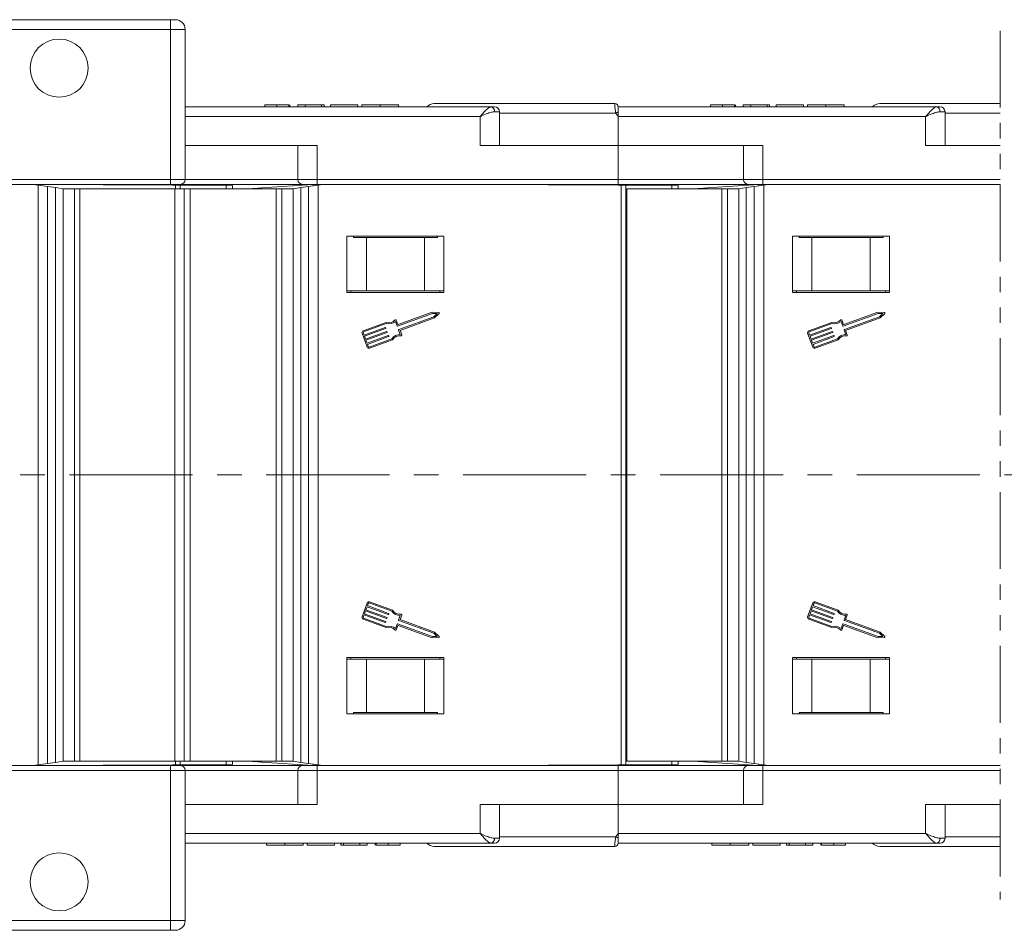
# Model space of a CAD drawing. Header units: millimetres. Extents: x 2623 to 3546, y -313 to 339.
# Tile 13 of 49: x 3121 to 3222, y -171 to -77. Entities that reach past the tile are written whole.
import ezdxf

# ---------------------------------------------------------------- set-up
doc = ezdxf.new("R2010")
doc.units = ezdxf.units.MM
doc.linetypes.add('CENTERX2', pattern=[20.32, 12.7, -2.54, 2.54, -2.54])
doc.linetypes.add('PHANTOM2', pattern=[31.75, 15.875, -3.175, 3.175, -3.175, 3.175, -3.175])

msp = doc.modelspace()

# ---------------------------------------------------------------- linework, layer by layer
at = {"color": 7, "linetype": 'Continuous', "lineweight": 15}
for p, q in [((3103.046, -76.701), (3136.095, -76.701)), ((3136.095, -76.701), (3136.095, -77.701)), ((3136.595, -76.701), (3136.095, -76.701)), ((3136.095, -77.701), (3103.046, -77.701)), ((3136.095, -93.201), (3136.095, -77.701)), ((3136.095, -77.701), (3137.595, -77.701)), ((3137.595, -77.701), (3137.595, -93.201)), ((3163.306, -85.351), (3181.956, -85.351)), ((3181.956, -85.351), (3181.956, -85.351)), ((3209.306, -85.351), (3221.745, -85.351)), ((3137.595, -85.701), (3169.156, -85.701)), ((3145.832, -85.501), (3145.832, -85.701)), ((3147.067, -85.501), (3147.067, -85.701)), ((3148.308, -85.501), (3148.308, -85.701)), ((3148.396, -85.501), (3148.396, -85.701)), ((3149.216, -85.501), (3149.216, -85.701)), ((3149.985, -85.501), (3149.216, -85.501)), ((3149.985, -85.501), (3149.985, -85.701)), ((3151.678, -85.501), (3149.985, -85.501)), ((3151.678, -85.501), (3151.678, -85.701)), ((3151.934, -85.501), (3151.678, -85.501)), ((3151.934, -85.501), (3151.934, -85.701)), ((3152.601, -85.501), (3152.601, -85.701)), ((3155.421, -85.501), (3152.601, -85.501)), ((3155.421, -85.501), (3155.421, -85.701)), ((3155.832, -85.501), (3155.832, -85.701)), ((3157.735, -85.501), (3157.735, -85.701)), ((3159.626, -85.501), (3159.626, -85.701)), ((3169.156, -85.701), (3169.538, -85.701)), ((3169.529, -86.201), (3170.038, -86.201)), ((3170.038, -89.701), (3170.038, -86.201)), ((3182.071, -86.351), (3170.038, -86.351)), ((3182.306, -85.701), (3182.306, -86.227)), ((3182.306, -85.701), (3215.156, -85.701)), ((3182.306, -86.227), (3182.306, -86.701)), ((3191.832, -85.501), (3191.832, -85.701)), ((3193.067, -85.501), (3193.067, -85.701)), ((3194.308, -85.501), (3194.308, -85.701)), ((3194.396, -85.501), (3194.396, -85.701)), ((3195.216, -85.501), (3195.216, -85.701)), ((3195.985, -85.501), (3195.216, -85.501)), ((3195.985, -85.501), (3195.985, -85.701)), ((3197.678, -85.501), (3195.985, -85.501)), ((3197.678, -85.501), (3197.678, -85.701)), ((3197.934, -85.501), (3197.678, -85.501)), ((3197.934, -85.501), (3197.934, -85.701)), ((3198.601, -85.501), (3198.601, -85.701)), ((3201.421, -85.501), (3198.601, -85.501)), ((3201.421, -85.501), (3201.421, -85.701)), ((3201.832, -85.501), (3201.832, -85.701)), ((3203.735, -85.501), (3203.735, -85.701)), ((3205.626, -85.501), (3205.626, -85.701)), ((3215.156, -85.701), (3215.538, -85.701)), ((3215.529, -86.201), (3216.038, -86.201)), ((3216.038, -89.701), (3216.038, -86.201)), ((3221.745, -86.351), (3216.038, -86.351)), ((3168.038, -86.701), (3137.595, -86.701)), ((3168.038, -89.701), (3168.038, -86.701)), ((3182.306, -86.701), (3182.306, -89.701)), ((3214.038, -86.701), (3182.306, -86.701)), ((3214.038, -89.701), (3214.038, -86.701)), ((3151.227, -89.701), (3137.595, -89.701)), ((3149.227, -89.701), (3149.227, -93.201)), ((3151.227, -89.701), (3151.227, -93.201)), ((3168.038, -89.701), (3182.306, -89.701)), ((3182.306, -89.701), (3182.306, -93.201)), ((3197.227, -89.701), (3182.306, -89.701)), ((3195.227, -89.701), (3195.227, -93.201)), ((3197.227, -89.701), (3197.227, -93.201)), ((3214.038, -89.701), (3221.745, -89.701)), ((3091.293, -93.201), (3136.095, -93.201)), ((3136.095, -93.701), (3136.095, -93.201)), ((3136.095, -93.201), (3137.595, -93.201)), ((3137.595, -93.201), (3149.227, -93.201)), ((3149.227, -93.201), (3151.227, -93.201)), ((3151.227, -93.201), (3182.306, -93.201)), ((3151.227, -93.201), (3151.227, -93.701)), ((3182.306, -93.201), (3182.306, -93.701)), ((3182.306, -93.201), (3195.227, -93.201)), ((3195.227, -93.201), (3197.227, -93.201)), ((3197.227, -93.201), (3221.745, -93.201)), ((3197.227, -93.201), (3197.227, -93.701)), ((3136.095, -93.701), (3091.293, -93.701)), ((3122.416, -93.771), (3121.944, -93.701)), ((3136.304, -93.771), (3121.949, -93.702)), ((3136.595, -93.798), (3121.951, -93.702)), ((3122.416, -123.701), (3122.416, -93.771)), ((3122.416, -93.771), (3123.401, -93.915)), ((3123.401, -93.915), (3123.401, -123.701)), ((3123.401, -93.915), (3124.223, -94.036)), ((3124.223, -123.701), (3124.223, -94.036)), ((3124.223, -94.036), (3125.011, -94.151)), ((3125.011, -123.701), (3125.011, -94.151)), ((3125.011, -94.151), (3126.179, -94.151)), ((3126.179, -123.701), (3126.179, -94.151)), ((3126.179, -94.151), (3126.739, -94.151)), ((3126.739, -123.701), (3126.739, -94.151)), ((3126.739, -94.151), (3136.54, -94.151)), ((3137.095, -93.701), (3136.095, -93.701)), ((3141.845, -93.798), (3136.304, -93.771)), ((3136.304, -93.796), (3136.304, -93.771)), ((3136.54, -94.151), (3137.509, -94.151)), ((3136.54, -123.701), (3136.54, -94.151)), ((3136.595, -93.798), (3137.095, -93.801)), ((3136.595, -94.151), (3136.595, -93.798)), ((3149.69, -93.701), (3137.095, -93.701)), ((3137.095, -93.801), (3137.095, -94.151)), ((3137.509, -123.701), (3137.509, -94.151)), ((3137.509, -94.151), (3138.106, -94.151)), ((3138.03, -94.151), (3147.011, -94.151)), ((3138.106, -123.701), (3138.106, -94.151)), ((3141.845, -93.798), (3142.503, -93.801)), ((3141.845, -94.151), (3141.845, -93.798)), ((3142.503, -93.801), (3142.503, -94.151)), ((3144.263, -94.151), (3144.539, -94.132)), ((3144.708, -94.121), (3144.539, -94.132)), ((3144.539, -94.132), (3144.539, -94.151)), ((3145.479, -94.068), (3144.708, -94.121)), ((3144.708, -94.151), (3144.708, -94.121)), ((3150.806, -93.701), (3145.479, -94.068)), ((3145.479, -94.068), (3145.479, -94.151)), ((3147.011, -94.151), (3147.011, -123.701)), ((3147.011, -94.151), (3147.571, -94.151)), ((3147.571, -94.151), (3147.571, -123.701)), ((3147.571, -94.151), (3148.74, -94.151)), ((3148.74, -94.151), (3149.527, -94.036)), ((3148.74, -94.151), (3148.74, -123.701)), ((3149.527, -94.036), (3150.349, -93.915)), ((3149.527, -94.036), (3149.527, -123.701)), ((3151.227, -93.701), (3149.727, -93.701)), ((3150.349, -93.915), (3151.334, -93.771)), ((3150.349, -123.701), (3150.349, -93.915)), ((3150.806, -93.848), (3150.806, -93.701)), ((3182.306, -93.701), (3151.227, -93.701)), ((3151.806, -93.701), (3151.334, -93.771)), ((3151.334, -93.771), (3151.334, -123.701)), ((3182.304, -93.771), (3167.806, -93.701)), ((3182.595, -93.798), (3167.806, -93.701)), ((3187.845, -93.798), (3182.304, -93.771)), ((3182.304, -93.796), (3182.304, -93.771)), ((3195.69, -93.701), (3182.306, -93.701)), ((3182.595, -123.701), (3182.595, -93.798)), ((3182.595, -93.798), (3183.095, -93.801)), ((3183.095, -93.801), (3183.095, -123.701)), ((3183.21, -94.151), (3183.21, -123.701)), ((3183.21, -94.151), (3193.011, -94.151)), ((3187.845, -93.798), (3188.503, -93.801)), ((3187.845, -94.151), (3187.845, -93.798)), ((3188.503, -93.801), (3188.503, -94.151)), ((3190.263, -94.151), (3190.539, -94.132)), ((3190.708, -94.121), (3190.539, -94.132)), ((3190.539, -94.132), (3190.539, -94.151)), ((3191.479, -94.068), (3190.708, -94.121)), ((3190.708, -94.151), (3190.708, -94.121)), ((3196.806, -93.701), (3191.479, -94.068)), ((3191.479, -94.068), (3191.479, -94.151)), ((3193.011, -94.151), (3193.011, -123.701)), ((3193.011, -94.151), (3193.571, -94.151)), ((3193.571, -94.151), (3193.571, -123.701)), ((3193.571, -94.151), (3194.74, -94.151)), ((3194.74, -94.151), (3195.527, -94.036)), ((3194.74, -94.151), (3194.74, -123.701)), ((3195.527, -94.036), (3196.349, -93.915)), ((3195.527, -94.036), (3195.527, -123.701)), ((3197.227, -93.701), (3195.727, -93.701)), ((3196.349, -93.915), (3197.334, -93.771)), ((3196.349, -123.701), (3196.349, -93.915)), ((3196.806, -93.848), (3196.806, -93.701)), ((3221.745, -93.701), (3197.227, -93.701)), ((3197.806, -93.701), (3197.334, -93.771)), ((3197.334, -93.771), (3197.334, -123.701)), ((3221.745, -93.74), (3213.806, -93.701)), ((3221.745, -93.753), (3213.806, -93.701)), ((3164.306, -99.051), (3154.306, -99.051)), ((3154.306, -99.051), (3154.306, -104.851)), ((3154.973, -99.201), (3154.973, -99.051)), ((3156.306, -99.201), (3154.973, -99.201)), ((3156.306, -104.701), (3156.306, -99.201)), ((3162.306, -99.201), (3156.306, -99.201)), ((3162.306, -104.701), (3162.306, -99.201)), ((3163.639, -99.201), (3162.306, -99.201)), ((3163.639, -99.051), (3163.639, -99.201)), ((3164.306, -104.851), (3164.306, -99.051)), ((3210.306, -99.051), (3200.306, -99.051)), ((3200.306, -99.051), (3200.306, -104.851)), ((3200.973, -99.201), (3200.973, -99.051)), ((3202.306, -99.201), (3200.973, -99.201)), ((3202.306, -104.701), (3202.306, -99.201)), ((3208.306, -99.201), (3202.306, -99.201)), ((3208.306, -104.701), (3208.306, -99.201)), ((3209.639, -99.201), (3208.306, -99.201)), ((3209.639, -99.051), (3209.639, -99.201)), ((3210.306, -104.851), (3210.306, -99.051)), ((3156.306, -104.701), (3154.306, -104.701)), ((3154.306, -104.851), (3164.306, -104.851)), ((3154.706, -104.701), (3154.706, -104.851)), ((3162.306, -104.701), (3156.306, -104.701)), ((3164.306, -104.701), (3162.306, -104.701)), ((3163.906, -104.701), (3163.906, -104.851)), ((3202.306, -104.701), (3200.306, -104.701)), ((3200.306, -104.851), (3210.306, -104.851)), ((3200.706, -104.701), (3200.706, -104.851)), ((3208.306, -104.701), (3202.306, -104.701)), ((3210.306, -104.701), (3208.306, -104.701)), ((3209.906, -104.701), (3209.906, -104.851)), ((3159.551, -108.151), (3159.393, -107.717)), ((3163.129, -107.014), (3159.516, -108.334)), ((3163.109, -106.885), (3159.592, -108.17)), ((3159.648, -108.694), (3163.26, -107.374)), ((3159.781, -108.781), (3163.328, -107.485)), ((3163.774, -106.919), (3163.109, -106.885)), ((3163.618, -107.039), (3163.129, -107.014)), ((3163.26, -107.374), (3163.618, -107.039)), ((3163.328, -107.485), (3163.815, -107.03)), ((3205.551, -108.151), (3205.393, -107.717)), ((3209.129, -107.014), (3205.516, -108.334)), ((3209.109, -106.885), (3205.592, -108.17)), ((3205.648, -108.694), (3209.26, -107.374)), ((3205.781, -108.781), (3209.328, -107.485)), ((3209.774, -106.919), (3209.109, -106.885)), ((3209.618, -107.039), (3209.129, -107.014)), ((3209.26, -107.374), (3209.618, -107.039)), ((3209.328, -107.485), (3209.815, -107.03)), ((3158.352, -107.944), (3155.974, -108.813)), ((3158.358, -108.077), (3156.018, -108.932)), ((3156.067, -109.254), (3158.241, -108.46)), ((3158.285, -108.58), (3156.111, -109.374)), ((3158.282, -108.479), (3158.304, -108.539)), ((3159.475, -108.315), (3159.306, -107.851)), ((3159.798, -109.198), (3159.629, -108.735)), ((3204.352, -107.944), (3201.974, -108.813)), ((3204.358, -108.077), (3202.018, -108.932)), ((3202.067, -109.254), (3204.241, -108.46)), ((3204.285, -108.58), (3202.111, -109.374)), ((3204.282, -108.479), (3204.304, -108.539)), ((3205.475, -108.315), (3205.306, -107.851)), ((3205.798, -109.198), (3205.629, -108.735)), ((3155.86, -109.058), (3156.386, -110.497)), ((3155.98, -109.014), (3156.067, -109.254)), ((3156.111, -109.374), (3156.221, -109.674)), ((3156.221, -109.674), (3158.394, -108.88)), ((3158.438, -109), (3156.265, -109.794)), ((3156.374, -110.094), (3158.548, -109.3)), ((3158.591, -109.419), (3156.418, -110.214)), ((3156.587, -110.491), (3158.928, -109.636)), ((3156.631, -110.611), (3159.009, -109.743)), ((3158.435, -108.899), (3158.457, -108.959)), ((3158.589, -109.319), (3158.611, -109.379)), ((3159.951, -109.245), (3159.781, -108.781)), ((3201.86, -109.058), (3202.386, -110.497)), ((3201.98, -109.014), (3202.067, -109.254)), ((3202.111, -109.374), (3202.221, -109.674)), ((3202.221, -109.674), (3204.394, -108.88)), ((3204.438, -109), (3202.265, -109.794)), ((3202.374, -110.094), (3204.548, -109.3)), ((3204.591, -109.419), (3202.418, -110.214)), ((3202.587, -110.491), (3204.928, -109.636)), ((3202.631, -110.611), (3205.009, -109.743)), ((3204.435, -108.899), (3204.457, -108.959)), ((3204.589, -109.319), (3204.611, -109.379)), ((3205.951, -109.245), (3205.781, -108.781)), ((3156.265, -109.794), (3156.374, -110.094)), ((3156.418, -110.214), (3156.506, -110.453)), ((3202.265, -109.794), (3202.374, -110.094)), ((3202.418, -110.214), (3202.506, -110.453)), ((3122.416, -153.632), (3122.416, -123.701)), ((3123.401, -123.701), (3123.401, -153.488)), ((3124.223, -153.367), (3124.223, -123.701)), ((3125.011, -153.251), (3125.011, -123.701)), ((3126.179, -153.251), (3126.179, -123.701)), ((3126.739, -153.251), (3126.739, -123.701)), ((3136.54, -153.251), (3136.54, -123.701)), ((3137.509, -153.251), (3137.509, -123.701)), ((3138.106, -153.251), (3138.106, -123.701)), ((3147.011, -123.701), (3147.011, -153.251)), ((3147.571, -123.701), (3147.571, -153.251)), ((3148.74, -123.701), (3148.74, -153.251)), ((3149.527, -123.701), (3149.527, -153.367)), ((3150.349, -153.488), (3150.349, -123.701)), ((3151.334, -123.701), (3151.334, -153.632)), ((3182.595, -153.605), (3182.595, -123.701)), ((3183.095, -123.701), (3183.095, -153.601)), ((3183.21, -123.701), (3183.21, -153.251)), ((3193.011, -123.701), (3193.011, -153.251)), ((3193.571, -123.701), (3193.571, -153.251)), ((3194.74, -123.701), (3194.74, -153.251)), ((3195.527, -123.701), (3195.527, -153.367)), ((3196.349, -153.488), (3196.349, -123.701)), ((3197.334, -123.701), (3197.334, -153.632)), ((3156.386, -136.906), (3155.86, -138.345)), ((3156.506, -136.949), (3156.418, -137.189)), ((3156.418, -137.189), (3158.591, -137.983)), ((3158.928, -137.766), (3156.587, -136.911)), ((3159.009, -137.66), (3156.631, -136.791)), ((3202.386, -136.906), (3201.86, -138.345)), ((3202.506, -136.949), (3202.418, -137.189)), ((3202.418, -137.189), (3204.591, -137.983)), ((3204.928, -137.766), (3202.587, -136.911)), ((3205.009, -137.66), (3202.631, -136.791)), ((3156.067, -138.149), (3155.98, -138.388)), ((3158.241, -138.943), (3156.067, -138.149)), ((3156.221, -137.729), (3156.111, -138.029)), ((3156.111, -138.029), (3158.285, -138.823)), ((3158.394, -138.523), (3156.221, -137.729)), ((3156.374, -137.309), (3156.265, -137.609)), ((3156.265, -137.609), (3158.438, -138.403)), ((3158.548, -138.103), (3156.374, -137.309)), ((3158.611, -138.024), (3158.589, -138.084)), ((3159.629, -138.668), (3159.798, -138.205)), ((3159.781, -138.622), (3159.951, -138.158)), ((3202.067, -138.149), (3201.98, -138.388)), ((3204.241, -138.943), (3202.067, -138.149)), ((3202.221, -137.729), (3202.111, -138.029)), ((3202.111, -138.029), (3204.285, -138.823)), ((3204.394, -138.523), (3202.221, -137.729)), ((3202.374, -137.309), (3202.265, -137.609)), ((3202.265, -137.609), (3204.438, -138.403)), ((3204.548, -138.103), (3202.374, -137.309)), ((3204.611, -138.024), (3204.589, -138.084)), ((3205.629, -138.668), (3205.798, -138.205)), ((3205.781, -138.622), (3205.951, -138.158)), ((3155.974, -138.59), (3158.352, -139.459)), ((3156.018, -138.47), (3158.358, -139.326)), ((3158.304, -138.864), (3158.282, -138.924)), ((3158.457, -138.444), (3158.435, -138.504)), ((3159.306, -139.551), (3159.475, -139.088)), ((3159.516, -139.069), (3163.129, -140.389)), ((3159.592, -139.233), (3163.109, -140.518)), ((3163.26, -140.029), (3159.648, -138.709)), ((3163.328, -139.918), (3159.781, -138.622)), ((3201.974, -138.59), (3204.352, -139.459)), ((3202.018, -138.47), (3204.358, -139.326)), ((3204.304, -138.864), (3204.282, -138.924)), ((3204.457, -138.444), (3204.435, -138.504)), ((3205.306, -139.551), (3205.475, -139.088)), ((3205.516, -139.069), (3209.129, -140.389)), ((3205.592, -139.233), (3209.109, -140.518)), ((3209.26, -140.029), (3205.648, -138.709)), ((3209.328, -139.918), (3205.781, -138.622)), ((3159.393, -139.686), (3159.551, -139.252)), ((3163.618, -140.363), (3163.26, -140.029)), ((3163.815, -140.373), (3163.328, -139.918)), ((3205.393, -139.686), (3205.551, -139.252)), ((3209.618, -140.363), (3209.26, -140.029)), ((3209.815, -140.373), (3209.328, -139.918)), ((3163.109, -140.518), (3163.774, -140.483)), ((3163.129, -140.389), (3163.618, -140.363)), ((3209.109, -140.518), (3209.774, -140.483)), ((3209.129, -140.389), (3209.618, -140.363)), ((3164.306, -142.551), (3154.306, -142.551)), ((3154.306, -142.551), (3154.306, -148.351)), ((3156.306, -142.701), (3154.306, -142.701)), ((3154.706, -142.551), (3154.706, -142.701)), ((3156.306, -142.701), (3156.306, -148.201)), ((3162.306, -142.701), (3156.306, -142.701)), ((3162.306, -142.701), (3162.306, -148.201)), ((3164.306, -142.701), (3162.306, -142.701)), ((3163.906, -142.551), (3163.906, -142.701)), ((3164.306, -148.351), (3164.306, -142.551)), ((3210.306, -142.551), (3200.306, -142.551)), ((3200.306, -142.551), (3200.306, -148.351)), ((3202.306, -142.701), (3200.306, -142.701)), ((3200.706, -142.551), (3200.706, -142.701)), ((3202.306, -142.701), (3202.306, -148.201)), ((3208.306, -142.701), (3202.306, -142.701)), ((3208.306, -142.701), (3208.306, -148.201)), ((3210.306, -142.701), (3208.306, -142.701)), ((3209.906, -142.551), (3209.906, -142.701)), ((3210.306, -148.351), (3210.306, -142.551)), ((3154.306, -148.351), (3164.306, -148.351)), ((3154.973, -148.201), (3154.973, -148.351)), ((3156.306, -148.201), (3154.973, -148.201)), ((3162.306, -148.201), (3156.306, -148.201)), ((3163.639, -148.201), (3162.306, -148.201)), ((3163.639, -148.351), (3163.639, -148.201)), ((3200.306, -148.351), (3210.306, -148.351)), ((3200.973, -148.201), (3200.973, -148.351)), ((3202.306, -148.201), (3200.973, -148.201)), ((3208.306, -148.201), (3202.306, -148.201)), ((3209.639, -148.201), (3208.306, -148.201)), ((3209.639, -148.351), (3209.639, -148.201)), ((3124.223, -153.367), (3123.401, -153.488)), ((3125.011, -153.251), (3124.223, -153.367)), ((3126.179, -153.251), (3125.011, -153.251)), ((3126.739, -153.251), (3126.179, -153.251)), ((3136.54, -153.251), (3126.739, -153.251)), ((3137.509, -153.251), (3136.54, -153.251)), ((3136.595, -153.605), (3136.595, -153.251)), ((3137.095, -153.251), (3137.095, -153.601)), ((3138.106, -153.251), (3137.509, -153.251)), ((3147.011, -153.251), (3138.106, -153.251)), ((3141.845, -153.605), (3141.845, -153.251)), ((3142.503, -153.251), (3142.503, -153.601)), ((3144.539, -153.27), (3144.263, -153.251)), ((3144.539, -153.251), (3144.539, -153.27)), ((3144.539, -153.27), (3144.708, -153.282)), ((3144.708, -153.282), (3144.708, -153.251)), ((3144.708, -153.282), (3145.479, -153.335)), ((3145.479, -153.251), (3145.479, -153.335)), ((3145.479, -153.335), (3150.806, -153.701)), ((3147.571, -153.251), (3147.011, -153.251)), ((3148.74, -153.251), (3147.571, -153.251)), ((3149.527, -153.367), (3148.74, -153.251)), ((3150.349, -153.488), (3149.527, -153.367)), ((3193.011, -153.251), (3183.21, -153.251)), ((3187.845, -153.605), (3187.845, -153.251)), ((3188.503, -153.251), (3188.503, -153.601)), ((3190.539, -153.27), (3190.263, -153.251)), ((3190.539, -153.251), (3190.539, -153.27)), ((3190.539, -153.27), (3190.708, -153.282)), ((3190.708, -153.282), (3190.708, -153.251)), ((3190.708, -153.282), (3191.479, -153.335)), ((3191.479, -153.251), (3191.479, -153.335)), ((3191.479, -153.335), (3196.806, -153.701)), ((3193.571, -153.251), (3193.011, -153.251)), ((3194.74, -153.251), (3193.571, -153.251)), ((3195.527, -153.367), (3194.74, -153.251)), ((3196.349, -153.488), (3195.527, -153.367)), ((3091.293, -153.701), (3136.095, -153.701)), ((3136.095, -154.201), (3091.293, -154.201)), ((3121.944, -153.701), (3122.416, -153.632)), ((3121.949, -153.701), (3136.304, -153.631)), ((3121.951, -153.7), (3136.595, -153.605)), ((3123.401, -153.488), (3122.416, -153.632)), ((3136.095, -154.201), (3136.095, -153.701)), ((3136.095, -153.701), (3137.095, -153.701)), ((3136.095, -169.701), (3136.095, -154.201)), ((3137.595, -154.201), (3136.095, -154.201)), ((3136.304, -153.631), (3141.845, -153.605)), ((3136.304, -153.631), (3136.304, -153.607)), ((3137.095, -153.601), (3136.595, -153.605)), ((3149.69, -153.701), (3137.095, -153.701)), ((3137.595, -154.201), (3137.595, -169.701)), ((3137.595, -154.201), (3149.227, -154.201)), ((3142.503, -153.601), (3141.845, -153.605)), ((3149.227, -154.201), (3149.227, -157.701)), ((3149.227, -154.201), (3151.227, -154.201)), ((3151.227, -153.701), (3149.727, -153.701)), ((3151.334, -153.632), (3150.349, -153.488)), ((3150.806, -153.701), (3150.806, -153.555)), ((3182.306, -153.701), (3151.227, -153.701)), ((3151.227, -154.201), (3151.227, -153.701)), ((3151.227, -154.201), (3182.306, -154.201)), ((3151.227, -157.701), (3151.227, -154.201)), ((3151.334, -153.632), (3151.806, -153.701)), ((3167.806, -153.701), (3182.595, -153.605)), ((3167.806, -153.701), (3182.304, -153.631)), ((3182.304, -153.631), (3187.845, -153.605)), ((3182.304, -153.631), (3182.304, -153.607)), ((3182.306, -154.201), (3182.306, -153.701)), ((3195.69, -153.701), (3182.306, -153.701)), ((3182.306, -157.701), (3182.306, -154.201)), ((3182.306, -154.201), (3195.227, -154.201)), ((3183.095, -153.601), (3182.595, -153.605)), ((3188.503, -153.601), (3187.845, -153.605)), ((3195.227, -154.201), (3195.227, -157.701)), ((3195.227, -154.201), (3197.227, -154.201)), ((3197.227, -153.701), (3195.727, -153.701)), ((3197.334, -153.632), (3196.349, -153.488)), ((3196.806, -153.701), (3196.806, -153.555)), ((3221.742, -153.701), (3197.227, -153.701)), ((3197.227, -154.201), (3197.227, -153.701)), ((3197.227, -154.201), (3221.742, -154.201)), ((3197.227, -157.701), (3197.227, -154.201)), ((3197.334, -153.632), (3197.806, -153.701)), ((3213.806, -153.701), (3221.742, -153.649)), ((3213.806, -153.701), (3221.742, -153.663)), ((3151.227, -157.701), (3137.595, -157.701)), ((3168.038, -157.701), (3168.038, -160.701)), ((3168.038, -157.701), (3182.306, -157.701)), ((3170.038, -161.201), (3170.038, -157.701)), ((3182.306, -160.701), (3182.306, -157.701)), ((3197.227, -157.701), (3182.306, -157.701)), ((3214.038, -157.701), (3214.038, -160.701)), ((3214.038, -157.701), (3221.741, -157.701)), ((3216.038, -161.201), (3216.038, -157.701)), ((3168.038, -160.701), (3137.595, -160.701)), ((3169.529, -161.201), (3170.038, -161.201)), ((3182.071, -161.051), (3170.038, -161.051)), ((3214.038, -160.701), (3182.306, -160.701)), ((3182.306, -161.176), (3182.306, -160.701)), ((3182.306, -161.701), (3182.306, -161.176)), ((3215.529, -161.201), (3216.038, -161.201)), ((3221.741, -161.051), (3216.038, -161.051)), ((3137.595, -161.701), (3169.156, -161.701)), ((3145.985, -161.901), (3145.985, -161.701)), ((3147.877, -161.901), (3147.877, -161.701)), ((3149.78, -161.901), (3149.78, -161.701)), ((3150.191, -161.901), (3150.191, -161.701)), ((3150.191, -161.901), (3153.011, -161.901)), ((3153.011, -161.901), (3153.011, -161.701)), ((3153.678, -161.901), (3153.678, -161.701)), ((3153.678, -161.901), (3153.934, -161.901)), ((3153.934, -161.901), (3153.934, -161.701)), ((3153.934, -161.901), (3155.626, -161.901)), ((3155.626, -161.901), (3155.626, -161.701)), ((3155.626, -161.901), (3156.396, -161.901)), ((3156.396, -161.901), (3156.396, -161.701)), ((3157.216, -161.901), (3157.216, -161.701)), ((3157.304, -161.901), (3157.304, -161.701)), ((3158.545, -161.901), (3158.545, -161.701)), ((3159.78, -161.901), (3159.78, -161.701)), ((3163.306, -162.051), (3181.956, -162.051)), ((3169.156, -161.701), (3169.538, -161.701)), ((3181.956, -162.051), (3181.956, -162.051)), ((3182.306, -161.701), (3215.156, -161.701)), ((3191.985, -161.901), (3191.985, -161.701)), ((3193.877, -161.901), (3193.877, -161.701)), ((3195.78, -161.901), (3195.78, -161.701)), ((3196.191, -161.901), (3196.191, -161.701)), ((3196.191, -161.901), (3199.011, -161.901)), ((3199.011, -161.901), (3199.011, -161.701)), ((3199.678, -161.901), (3199.678, -161.701)), ((3199.678, -161.901), (3199.934, -161.901)), ((3199.934, -161.901), (3199.934, -161.701)), ((3199.934, -161.901), (3201.626, -161.901)), ((3201.626, -161.901), (3201.626, -161.701)), ((3201.626, -161.901), (3202.396, -161.901)), ((3202.396, -161.901), (3202.396, -161.701)), ((3203.216, -161.901), (3203.216, -161.701)), ((3203.304, -161.901), (3203.304, -161.701)), ((3204.545, -161.901), (3204.545, -161.701)), ((3205.78, -161.901), (3205.78, -161.701)), ((3209.306, -162.051), (3221.741, -162.051)), ((3215.156, -161.701), (3215.538, -161.701)), ((3103.046, -169.701), (3136.095, -169.701)), ((3136.095, -169.701), (3137.595, -169.701)), ((3136.095, -169.701), (3136.095, -170.701)), ((3136.095, -170.701), (3103.046, -170.701)), ((3136.095, -170.701), (3136.595, -170.701))]:
    msp.add_line(p, q, dxfattribs=at)
at = {"color": 3, "linetype": 'PHANTOM2', "lineweight": 9, "ltscale": 0.5}
msp.add_line((3221.745, -77.839), (3221.741, -167.534), dxfattribs=at)
at = {"color": 1, "linetype": 'CENTERX2', "lineweight": 13}
msp.add_line((3463.479, -123.701), (2912.818, -123.701), dxfattribs=at)
at = {"color": 7, "linetype": 'Continuous', "lineweight": 15}
for centre in [(3124.595, -81.701), (3124.595, -165.701)]:
    msp.add_circle(centre, 3, dxfattribs=at)
for centre, radius, start, end in [((3136.595, -77.701), 1, 0, 90), ((3163.306, -86.351), 1, 90, 139.4584), ((3181.956, -85.701), 0.35, 0.00166, 90.00559), ((3181.956, -85.701), 0.35, 0, 90), ((3209.306, -86.351), 1, 90, 139.4584), ((3169.082, -86.146), 0.451, 352.91865, 80.4798), ((3169.538, -86.201), 0.5, 0, 90), ((3203.412, -126.248), 45.245, 117.80537, 118.14247), ((3215.082, -86.146), 0.451, 352.91865, 80.4798), ((3215.538, -86.201), 0.5, 0, 90), ((3137.095, -93.201), 0.5, 270, 360), ((3149.727, -93.201), 0.5, 180, 270), ((3195.727, -93.201), 0.5, 180, 270), ((3158.61, -107.03), 0.949, 254.2528, 315.58546), ((3159.333, -107.739), 0.0638, 20.07046, 135.58546), ((3163.771, -106.983), 0.0638, 313.09192, 87.049), ((3204.61, -107.03), 0.949, 254.2528, 315.58546), ((3205.333, -107.739), 0.0638, 20.07046, 135.58546), ((3209.771, -106.983), 0.0638, 313.09192, 87.049), ((3158.252, -108.49), 0.0319, 20.07046, 110.07046), ((3158.274, -108.55), 0.0319, 290.07046, 20.07046), ((3158.61, -107.03), 1.076, 256.51116, 310.30711), ((3159.505, -108.304), 0.0319, 200.07046, 290.07046), ((3159.581, -108.14), 0.0319, 200.07046, 290.07046), ((3159.659, -108.724), 0.0319, 110.07046, 200.07046), ((3204.252, -108.49), 0.0319, 20.07046, 110.07046), ((3204.274, -108.55), 0.0319, 290.07046, 20.07046), ((3204.61, -107.03), 1.076, 256.51116, 310.30711), ((3205.505, -108.304), 0.0319, 200.07046, 290.07046), ((3205.581, -108.14), 0.0319, 200.07046, 290.07046), ((3205.659, -108.724), 0.0319, 110.07046, 200.07046), ((3156.04, -108.992), 0.192, 110.07046, 200.07046), ((3156.04, -108.992), 0.0638, 110.07046, 200.07046), ((3158.405, -108.91), 0.0319, 20.07046, 110.07046), ((3158.427, -108.97), 0.0319, 290.07046, 20.07046), ((3158.559, -109.33), 0.0319, 20.07046, 110.07046), ((3158.581, -109.389), 0.0319, 290.07046, 20.07046), ((3159.795, -110.275), 1.076, 89.8338, 143.62975), ((3159.795, -110.275), 0.949, 84.55545, 145.88812), ((3159.891, -109.267), 0.0638, 264.55545, 20.07046), ((3202.04, -108.992), 0.192, 110.07046, 200.07046), ((3202.04, -108.992), 0.0638, 110.07046, 200.07046), ((3204.405, -108.91), 0.0319, 20.07046, 110.07046), ((3204.427, -108.97), 0.0319, 290.07046, 20.07046), ((3204.559, -109.33), 0.0319, 20.07046, 110.07046), ((3204.581, -109.389), 0.0319, 290.07046, 20.07046), ((3205.795, -110.275), 1.076, 89.8338, 143.62975), ((3205.795, -110.275), 0.949, 84.55545, 145.88812), ((3205.891, -109.267), 0.0638, 264.55545, 20.07046), ((3156.566, -110.432), 0.192, 200.07046, 290.07046), ((3156.566, -110.432), 0.0638, 200.07046, 290.07046), ((3202.566, -110.432), 0.192, 200.07046, 290.07046), ((3202.566, -110.432), 0.0638, 200.07046, 290.07046), ((3156.566, -136.971), 0.192, 69.92954, 159.92954), ((3156.566, -136.971), 0.0638, 69.92954, 159.92954), ((3202.566, -136.971), 0.192, 69.92954, 159.92954), ((3202.566, -136.971), 0.0638, 69.92954, 159.92954), ((3158.559, -138.073), 0.0319, 249.92954, 339.92954), ((3158.581, -138.013), 0.0319, 339.92954, 69.92954), ((3159.795, -137.128), 1.076, 216.37025, 270.1662), ((3159.795, -137.128), 0.949, 214.11188, 275.44455), ((3159.891, -138.136), 0.0638, 339.92954, 95.44455), ((3204.559, -138.073), 0.0319, 249.92954, 339.92954), ((3204.581, -138.013), 0.0319, 339.92954, 69.92954), ((3205.795, -137.128), 1.076, 216.37025, 270.1662), ((3205.795, -137.128), 0.949, 214.11188, 275.44455), ((3205.891, -138.136), 0.0638, 339.92954, 95.44455), ((3156.04, -138.41), 0.192, 159.92954, 249.92954), ((3156.04, -138.41), 0.0638, 159.92954, 249.92954), ((3158.252, -138.913), 0.0319, 249.92954, 339.92954), ((3158.274, -138.853), 0.0319, 339.92954, 69.92954), ((3158.405, -138.493), 0.0319, 249.92954, 339.92954), ((3158.427, -138.433), 0.0319, 339.92954, 69.92954), ((3159.505, -139.099), 0.0319, 69.92954, 159.92954), ((3159.581, -139.263), 0.0319, 69.92954, 159.92954), ((3159.659, -138.679), 0.0319, 159.92954, 249.92954), ((3202.04, -138.41), 0.192, 159.92954, 249.92954), ((3202.04, -138.41), 0.0638, 159.92954, 249.92954), ((3204.252, -138.913), 0.0319, 249.92954, 339.92954), ((3204.274, -138.853), 0.0319, 339.92954, 69.92954), ((3204.405, -138.493), 0.0319, 249.92954, 339.92954), ((3204.427, -138.433), 0.0319, 339.92954, 69.92954), ((3205.505, -139.099), 0.0319, 69.92954, 159.92954), ((3205.581, -139.263), 0.0319, 69.92954, 159.92954), ((3205.659, -138.679), 0.0319, 159.92954, 249.92954), ((3158.61, -140.372), 0.949, 44.41454, 105.7472), ((3158.61, -140.372), 1.076, 49.69289, 103.48884), ((3159.333, -139.664), 0.0638, 224.41454, 339.92954), ((3204.61, -140.372), 0.949, 44.41454, 105.7472), ((3204.61, -140.372), 1.076, 49.69289, 103.48884), ((3205.333, -139.664), 0.0638, 224.41454, 339.92954), ((3163.771, -140.42), 0.0638, 272.951, 46.90808), ((3209.771, -140.42), 0.0638, 272.951, 46.90808), ((3137.095, -154.201), 0.5, 360, 90), ((3149.727, -154.201), 0.5, 90, 180), ((3195.727, -154.201), 0.5, 90, 180), ((3169.082, -161.257), 0.451, 279.5202, 7.08135), ((3169.538, -161.201), 0.5, 270, 0), ((3203.412, -121.155), 45.245, 241.85753, 242.19463), ((3215.082, -161.257), 0.451, 279.5202, 7.08135), ((3215.538, -161.201), 0.5, 270, 0), ((3163.306, -161.051), 1, 220.5416, 270), ((3181.956, -161.701), 0.35, 269.99441, 359.99834), ((3181.956, -161.701), 0.35, 270, 0), ((3209.306, -161.051), 1, 220.5416, 270), ((3136.595, -169.701), 1, 270, 0)]:
    msp.add_arc(centre, radius, start, end, dxfattribs=at)
for points, knots in [([(3182.071, -86.351), (3182.059, -86.315), (3182.023, -86.202), (3181.986, -85.992), (3181.961, -85.738), (3181.954, -85.516), (3181.954, -85.376), (3181.955, -85.359), (3181.956, -85.351)], [0, 0, 0, 0, 0.0736104, 0.2252813, 0.4127189, 0.6160541, 0.826783, 1, 1, 1, 1]), ([(3147.067, -85.501), (3146.872, -85.501), (3146.483, -85.501), (3146.039, -85.501), (3145.855, -85.501), (3145.839, -85.501), (3145.832, -85.501)], [0, 0, 0, 0, 0.2802457, 0.5584161, 0.7788266, 1, 1, 1, 1]), ([(3148.308, -85.501), (3148.246, -85.501), (3148.12, -85.501), (3147.679, -85.501), (3147.299, -85.501), (3147.067, -85.501)], [0, 0, 0, 0, 0.2801216, 0.5603549, 1, 1, 1, 1]), ([(3157.735, -85.501), (3157.439, -85.501), (3156.848, -85.501), (3156.185, -85.501), (3155.87, -85.501), (3155.844, -85.501), (3155.832, -85.501)], [0, 0, 0, 0, 0.2799425, 0.558704, 0.7790449, 1, 1, 1, 1]), ([(3159.626, -85.501), (3159.607, -85.501), (3159.567, -85.501), (3159.101, -85.501), (3158.43, -85.501), (3157.967, -85.501), (3157.735, -85.501)], [0, 0, 0, 0, 0.280551, 0.5594882, 0.779434, 1, 1, 1, 1]), ([(3169.156, -85.701), (3169.128, -85.704), (3169.072, -85.711), (3168.966, -85.763), (3168.838, -85.854), (3168.721, -85.958), (3168.564, -86.111), (3168.41, -86.277), (3168.244, -86.465), (3168.165, -86.555), (3168.12, -86.607), (3168.093, -86.638), (3168.071, -86.664), (3168.056, -86.681), (3168.048, -86.69), (3168.042, -86.697), (3168.04, -86.699), (3168.038, -86.701)], [0, 0, 0, 0, 0.10102949, 0.20494614, 0.33716829, 0.47429709, 0.5161999, 0.74365074, 0.85308987, 0.91424801, 0.93216977, 0.96013693, 0.97654495, 0.98619361, 0.99469798, 0.99593178, 1, 1, 1, 1]), ([(3168.038, -86.701), (3168.041, -86.7), (3168.052, -86.695), (3168.09, -86.679), (3168.135, -86.659), (3168.393, -86.548), (3168.789, -86.382), (3169.243, -86.227), (3169.45, -86.208), (3169.529, -86.201)], [0, 0, 0, 0, 0.0050875, 0.0203691, 0.0708073, 0.0890863, 0.5003107, 0.809226, 1, 1, 1, 1]), ([(3182.306, -86.701), (3182.305, -86.7), (3182.236, -86.607), (3182.151, -86.494), (3182.083, -86.373), (3182.071, -86.351)], [0, 0, 0, 0, 0.0120871, 0.8246302, 1, 1, 1, 1]), ([(3193.067, -85.501), (3192.872, -85.501), (3192.483, -85.501), (3192.039, -85.501), (3191.855, -85.501), (3191.839, -85.501), (3191.832, -85.501)], [0, 0, 0, 0, 0.2802457, 0.5584161, 0.7788266, 1, 1, 1, 1]), ([(3194.308, -85.501), (3194.246, -85.501), (3194.12, -85.501), (3193.679, -85.501), (3193.299, -85.501), (3193.067, -85.501)], [0, 0, 0, 0, 0.2801216, 0.5603549, 1, 1, 1, 1]), ([(3203.735, -85.501), (3203.439, -85.501), (3202.848, -85.501), (3202.185, -85.501), (3201.87, -85.501), (3201.844, -85.501), (3201.832, -85.501)], [0, 0, 0, 0, 0.2799425, 0.558704, 0.7790449, 1, 1, 1, 1]), ([(3205.626, -85.501), (3205.607, -85.501), (3205.567, -85.501), (3205.101, -85.501), (3204.43, -85.501), (3203.967, -85.501), (3203.735, -85.501)], [0, 0, 0, 0, 0.280551, 0.5594882, 0.779434, 1, 1, 1, 1]), ([(3215.156, -85.701), (3215.128, -85.704), (3215.072, -85.711), (3214.966, -85.763), (3214.838, -85.854), (3214.721, -85.958), (3214.564, -86.111), (3214.41, -86.277), (3214.244, -86.465), (3214.165, -86.555), (3214.12, -86.607), (3214.093, -86.638), (3214.071, -86.664), (3214.056, -86.681), (3214.048, -86.69), (3214.042, -86.697), (3214.04, -86.699), (3214.038, -86.701)], [0, 0, 0, 0, 0.10102949, 0.20494614, 0.33716829, 0.47429709, 0.5161999, 0.74365074, 0.85308987, 0.91424801, 0.93216977, 0.96013693, 0.97654495, 0.98619361, 0.99469798, 0.99593178, 1, 1, 1, 1]), ([(3214.038, -86.701), (3214.041, -86.7), (3214.052, -86.695), (3214.09, -86.679), (3214.135, -86.659), (3214.393, -86.548), (3214.789, -86.382), (3215.243, -86.227), (3215.45, -86.208), (3215.529, -86.201)], [0, 0, 0, 0, 0.0050875, 0.0203691, 0.0708073, 0.0890863, 0.5003107, 0.809226, 1, 1, 1, 1]), ([(3168.038, -160.701), (3168.041, -160.703), (3168.052, -160.707), (3168.09, -160.724), (3168.135, -160.743), (3168.393, -160.855), (3168.789, -161.021), (3169.243, -161.176), (3169.45, -161.194), (3169.529, -161.201)], [0, 0, 0, 0, 0.0050875, 0.0203691, 0.0708073, 0.0890863, 0.5003107, 0.809226, 1, 1, 1, 1]), ([(3169.156, -161.701), (3169.128, -161.698), (3169.072, -161.692), (3168.966, -161.64), (3168.838, -161.549), (3168.721, -161.445), (3168.564, -161.292), (3168.41, -161.126), (3168.244, -160.938), (3168.165, -160.847), (3168.12, -160.795), (3168.093, -160.765), (3168.071, -160.739), (3168.056, -160.722), (3168.048, -160.713), (3168.042, -160.706), (3168.04, -160.703), (3168.038, -160.701)], [0, 0, 0, 0, 0.1010295, 0.2049461, 0.3371683, 0.4742971, 0.5161999, 0.7436507, 0.8530899, 0.914248, 0.9321698, 0.9601369, 0.976545, 0.9861936, 0.994698, 0.9959318, 1, 1, 1, 1]), ([(3182.071, -161.051), (3182.059, -161.088), (3182.023, -161.201), (3181.986, -161.411), (3181.961, -161.664), (3181.954, -161.886), (3181.954, -162.026), (3181.955, -162.044), (3181.956, -162.051)], [0, 0, 0, 0, 0.0736104, 0.2252813, 0.4127189, 0.6160541, 0.826783, 1, 1, 1, 1]), ([(3182.306, -160.701), (3182.305, -160.703), (3182.236, -160.796), (3182.151, -160.909), (3182.083, -161.03), (3182.071, -161.051)], [0, 0, 0, 0, 0.0120871, 0.8246302, 1, 1, 1, 1]), ([(3214.038, -160.701), (3214.041, -160.703), (3214.052, -160.707), (3214.09, -160.724), (3214.135, -160.743), (3214.393, -160.855), (3214.789, -161.021), (3215.243, -161.176), (3215.45, -161.194), (3215.529, -161.201)], [0, 0, 0, 0, 0.00508751, 0.02036912, 0.07080725, 0.08908627, 0.50031067, 0.809226, 1, 1, 1, 1]), ([(3215.156, -161.701), (3215.128, -161.698), (3215.072, -161.692), (3214.966, -161.64), (3214.838, -161.549), (3214.721, -161.445), (3214.564, -161.292), (3214.41, -161.126), (3214.244, -160.938), (3214.165, -160.847), (3214.12, -160.795), (3214.093, -160.765), (3214.071, -160.739), (3214.056, -160.722), (3214.048, -160.713), (3214.042, -160.706), (3214.04, -160.703), (3214.038, -160.701)], [0, 0, 0, 0, 0.1010295, 0.2049461, 0.3371683, 0.4742971, 0.5161999, 0.7436507, 0.8530899, 0.914248, 0.9321698, 0.9601369, 0.976545, 0.9861936, 0.994698, 0.9959318, 1, 1, 1, 1]), ([(3145.985, -161.901), (3146.005, -161.901), (3146.044, -161.901), (3146.511, -161.901), (3147.182, -161.901), (3147.645, -161.901), (3147.877, -161.901)], [0, 0, 0, 0, 0.280551, 0.5594882, 0.779434, 1, 1, 1, 1]), ([(3147.877, -161.901), (3148.173, -161.901), (3148.764, -161.901), (3149.426, -161.901), (3149.742, -161.901), (3149.768, -161.901), (3149.78, -161.901)], [0, 0, 0, 0, 0.27994249, 0.55870402, 0.77904493, 1, 1, 1, 1]), ([(3157.304, -161.901), (3157.366, -161.901), (3157.492, -161.901), (3157.933, -161.901), (3158.313, -161.901), (3158.545, -161.901)], [0, 0, 0, 0, 0.2801216, 0.5603549, 1, 1, 1, 1]), ([(3158.545, -161.901), (3158.74, -161.901), (3159.129, -161.901), (3159.573, -161.901), (3159.757, -161.901), (3159.773, -161.901), (3159.78, -161.901)], [0, 0, 0, 0, 0.2802457, 0.5584161, 0.7788266, 1, 1, 1, 1]), ([(3191.985, -161.901), (3192.005, -161.901), (3192.044, -161.901), (3192.511, -161.901), (3193.182, -161.901), (3193.645, -161.901), (3193.877, -161.901)], [0, 0, 0, 0, 0.280551, 0.5594882, 0.779434, 1, 1, 1, 1]), ([(3193.877, -161.901), (3194.173, -161.901), (3194.764, -161.901), (3195.426, -161.901), (3195.742, -161.901), (3195.768, -161.901), (3195.78, -161.901)], [0, 0, 0, 0, 0.27994249, 0.55870402, 0.77904493, 1, 1, 1, 1]), ([(3203.304, -161.901), (3203.366, -161.901), (3203.492, -161.901), (3203.933, -161.901), (3204.313, -161.901), (3204.545, -161.901)], [0, 0, 0, 0, 0.2801216, 0.5603549, 1, 1, 1, 1]), ([(3204.545, -161.901), (3204.74, -161.901), (3205.129, -161.901), (3205.573, -161.901), (3205.757, -161.901), (3205.773, -161.901), (3205.78, -161.901)], [0, 0, 0, 0, 0.2802457, 0.5584161, 0.7788266, 1, 1, 1, 1])]:
    msp.add_open_spline(points, degree=3, knots=knots, dxfattribs=at)

doc.saveas('drawing.dxf')
